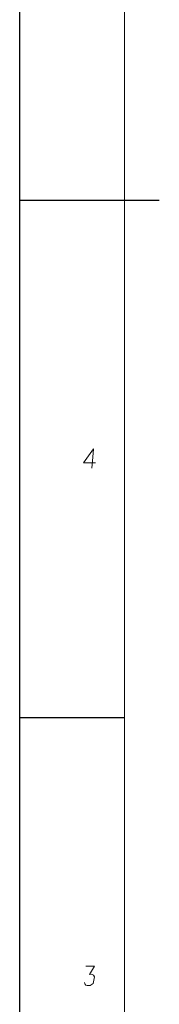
# Model space of a CAD drawing. Extents: x 0 to 841, y 0 to 594.
# Tile 34 of 69: x 821 to 841, y 182 to 323. Entities that reach past the tile are written whole.
import ezdxf

# ---------------------------------------------------------------- set-up
doc = ezdxf.new("R2010")
doc.units = 0

msp = doc.modelspace()

# ---------------------------------------------------------------- linework, layer by layer
at = {"lineweight": 15}
msp.add_line((836, 4.63), (836, 589), dxfattribs=at)
at = {"color": 7, "lineweight": 25}
for p, q in [((821, 20), (821, 574)), ((821, 297), (841, 297))]:
    msp.add_line(p, q, dxfattribs=at)
at = {"color": 7, "lineweight": 25, "ltscale": 0.375}
msp.add_line((821, 222.8), (836, 222.8), dxfattribs=at)
at = {"color": 7, "lineweight": 13}
for points in [[(831.35, 258.54), (831.49, 260.11), (831.59, 261.33), (830.12, 259.3), (831.88, 259.3)], [(830.28, 184.79), (830.35, 184.58), (830.46, 184.4), (830.67, 184.34), (831.09, 184.34), (831.26, 184.44), (831.51, 184.65), (831.72, 185.6), (831.58, 185.84), (831.3, 185.98), (831.02, 185.91), (831.72, 187.13), (830.46, 187.13)]]:
    msp.add_lwpolyline(points, dxfattribs=at)

doc.saveas('drawing.dxf')
